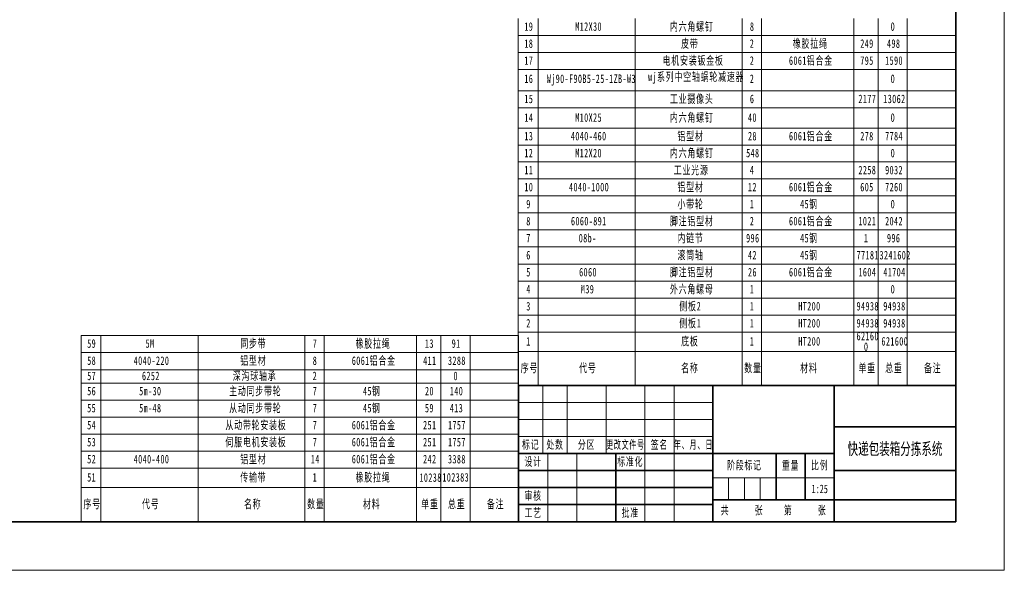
# Model space of a CAD drawing. Header units: millimetres. Extents: x -14862 to 14862, y -10512 to 10512.
# Tile 170 of 199: x 4727 to 14862, y -10512 to -4850. Entities that reach past the tile are written whole.
import ezdxf
from ezdxf.enums import TextEntityAlignment as Align

# ---------------------------------------------------------------- set-up
doc = ezdxf.new("R2010")
doc.units = ezdxf.units.MM
doc.header["$LTSCALE"] = 4
for name, color, linetype, lineweight in [('尺寸线层', 3, 'Continuous', 18), ('材料明细表', 7, 'Continuous', 18), ('粗实线层', 7, 'Continuous', 35), ('细实线层', 7, 'Continuous', 18)]:
    doc.layers.add(name, color=color, linetype=linetype, lineweight=lineweight)
doc.styles.add('SLDTEXTSTYLE0', font='txt', dxfattribs={"width": 0.667})
doc.styles.add('SLDTEXTSTYLE1', font='txt', dxfattribs={"width": 0.667})
doc.styles.add('标准', font='txt', dxfattribs={"width": 0.667})

# ---------------------------------------------------------------- blocks, each defined once
blk = doc.blocks.new('SW_TABLEANNOTATION_0_2')
at = {"layer": '材料明细表', "color": 0}
for p, q in [((0, 1563), (0, 1388)), ((0, 1563), (204, 1563)), ((204, 1563), (204, 1388)), ((204, 1563), (1204, 1563)), ((1204, 1563), (1204, 1388)), ((1204, 1563), (2304, 1563)), ((2304, 1563), (2304, 1388)), ((2304, 1563), (2504, 1563)), ((2504, 1563), (2504, 1388)), ((2504, 1563), (3454, 1563)), ((3454, 1563), (3454, 1388)), ((3454, 1563), (3704, 1563)), ((3704, 1563), (3704, 1388)), ((3704, 1563), (4004, 1563)), ((4004, 1563), (4004, 1388)), ((4004, 1563), (4504, 1563)), ((4504, 1563), (4504, 1388)), ((0, 1388), (0, 1210)), ((0, 1388), (204, 1388)), ((204, 1388), (204, 1210)), ((204, 1388), (1204, 1388)), ((1204, 1388), (1204, 1210)), ((1204, 1388), (2304, 1388)), ((2304, 1388), (2304, 1210)), ((2304, 1388), (2504, 1388)), ((2504, 1388), (2504, 1210)), ((2504, 1388), (3454, 1388)), ((3454, 1388), (3454, 1210)), ((3454, 1388), (3704, 1388)), ((3704, 1388), (3704, 1210)), ((3704, 1388), (4004, 1388)), ((4004, 1388), (4004, 1210)), ((4004, 1388), (4504, 1388)), ((4504, 1388), (4504, 1210)), ((0, 1210), (0, 1074)), ((0, 1210), (204, 1210)), ((204, 1210), (204, 1074)), ((204, 1210), (1204, 1210)), ((1204, 1210), (1204, 1074)), ((1204, 1210), (2304, 1210)), ((2304, 1210), (2304, 1074)), ((2304, 1210), (2504, 1210)), ((2504, 1210), (2504, 1074)), ((2504, 1210), (3454, 1210)), ((3454, 1210), (3454, 1074)), ((3454, 1210), (3704, 1210)), ((3704, 1210), (3704, 1074)), ((3704, 1210), (4004, 1210)), ((4004, 1210), (4004, 1074)), ((4004, 1210), (4504, 1210)), ((4504, 1210), (4504, 1074)), ((0, 1074), (0, 899)), ((0, 1074), (204, 1074)), ((204, 1074), (204, 899)), ((204, 1074), (1204, 1074)), ((1204, 1074), (1204, 899)), ((1204, 1074), (2304, 1074)), ((2304, 1074), (2304, 899)), ((2304, 1074), (2504, 1074)), ((2504, 1074), (2504, 899)), ((2504, 1074), (3454, 1074)), ((3454, 1074), (3454, 899)), ((3454, 1074), (3704, 1074)), ((3704, 1074), (3704, 899)), ((3704, 1074), (4004, 1074)), ((4004, 1074), (4004, 899)), ((4004, 1074), (4504, 1074)), ((4504, 1074), (4504, 899)), ((0, 899), (0, 724)), ((0, 899), (204, 899)), ((204, 899), (204, 724)), ((204, 899), (1204, 899)), ((1204, 899), (1204, 724)), ((1204, 899), (2304, 899)), ((2304, 899), (2304, 724)), ((2304, 899), (2504, 899)), ((2504, 899), (2504, 724)), ((2504, 899), (3454, 899)), ((3454, 899), (3454, 724)), ((3454, 899), (3704, 899)), ((3704, 899), (3704, 724)), ((3704, 899), (4004, 899)), ((4004, 899), (4004, 724)), ((4004, 899), (4504, 899)), ((4504, 899), (4504, 724)), ((0, 724), (0, 549)), ((0, 724), (204, 724)), ((204, 724), (204, 549)), ((204, 724), (1204, 724)), ((1204, 724), (1204, 549)), ((1204, 724), (2304, 724)), ((2304, 724), (2304, 549)), ((2304, 724), (2504, 724)), ((2504, 724), (2504, 549)), ((2504, 724), (3454, 724)), ((3454, 724), (3454, 549)), ((3454, 724), (3704, 724)), ((3704, 724), (3704, 549)), ((3704, 724), (4004, 724)), ((4004, 724), (4004, 549)), ((4004, 724), (4504, 724)), ((4504, 724), (4504, 549)), ((0, 549), (0, 374)), ((0, 549), (204, 549)), ((204, 549), (204, 374)), ((204, 549), (1204, 549)), ((1204, 549), (1204, 374)), ((1204, 549), (2304, 549)), ((2304, 549), (2304, 374)), ((2304, 549), (2504, 549)), ((2504, 549), (2504, 374)), ((2504, 549), (3454, 549)), ((3454, 549), (3454, 374)), ((3454, 549), (3704, 549)), ((3704, 549), (3704, 374)), ((3704, 549), (4004, 549)), ((4004, 549), (4004, 374)), ((4004, 549), (4504, 549)), ((4504, 549), (4504, 374)), ((0, 374), (0, 199)), ((0, 374), (204, 374)), ((204, 374), (204, 199)), ((204, 374), (1204, 374)), ((1204, 374), (1204, 199)), ((1204, 374), (2304, 374)), ((2304, 374), (2304, 199)), ((2304, 374), (2504, 374)), ((2504, 374), (2504, 199)), ((2504, 374), (3454, 374)), ((3454, 374), (3454, 199)), ((3454, 374), (3704, 374)), ((3704, 374), (3704, 199)), ((3704, 374), (4004, 374)), ((4004, 374), (4004, 199)), ((4004, 374), (4504, 374)), ((4504, 374), (4504, 199)), ((0, 199), (0, 0)), ((0, 199), (204, 199)), ((204, 199), (204, 0)), ((204, 199), (1204, 199)), ((1204, 199), (1204, 0)), ((1204, 199), (2304, 199)), ((2304, 199), (2304, 0)), ((2304, 199), (2504, 199)), ((2504, 199), (2504, 0)), ((2504, 199), (3454, 199)), ((3454, 199), (3454, 0)), ((3454, 199), (3704, 199)), ((3704, 199), (3704, 0)), ((3704, 199), (4004, 199)), ((4004, 199), (4004, 0)), ((4004, 199), (4504, 199)), ((4504, 199), (4504, 0)), ((0, 0), (0, -350)), ((0, 0), (204, 0)), ((204, 0), (204, -350)), ((204, 0), (1204, 0)), ((1204, 0), (1204, -350)), ((1204, 0), (2304, 0)), ((2304, 0), (2304, -350)), ((2304, 0), (2504, 0)), ((2504, 0), (2504, -350)), ((2504, 0), (3454, 0)), ((3454, 0), (3454, -350)), ((3454, 0), (3704, 0)), ((3704, 0), (3704, -350)), ((3704, 0), (4004, 0)), ((4004, 0), (4004, -350)), ((4004, 0), (4504, 0)), ((4504, 0), (4504, -350)), ((0, 0), (204, 0)), ((204, 0), (1204, 0)), ((1204, 0), (2304, 0)), ((2304, 0), (2504, 0)), ((2504, 0), (3454, 0)), ((3454, 0), (3704, 0)), ((3704, 0), (4004, 0)), ((4004, 0), (4504, 0)), ((0, -350), (204, -350)), ((204, -350), (1204, -350)), ((1204, -350), (2304, -350)), ((2304, -350), (2504, -350)), ((2504, -350), (3454, -350)), ((3454, -350), (3704, -350)), ((3704, -350), (4004, -350)), ((4004, -350), (4504, -350))]:
    blk.add_line(p, q, dxfattribs=at)
at = {"layer": '材料明细表', "color": 0, "char_height": 87.5, "attachment_point": 1}
for s, insert, width, style in [('\\T1.1;59', (63, 1524), 150.52, 'SLDTEXTSTYLE1'), ('\\T1.1;5M', (664, 1524), 165.55, 'SLDTEXTSTYLE1'), ('\\T1.1;同步带', (1639, 1524), 476.52, 'SLDTEXTSTYLE0'), ('\\T1.1;7', (2385, 1524), 70.29, 'SLDTEXTSTYLE1'), ('\\T1.1;橡胶拉绳', (2826, 1524), 683.52, 'SLDTEXTSTYLE0'), ('\\T1.1;13', (3540, 1524), 141.84, 'SLDTEXTSTYLE1'), ('\\T1.1;91', (3815, 1524), 136.79, 'SLDTEXTSTYLE1'), ('\\T1.1;58', (63, 1348), 150.52, 'SLDTEXTSTYLE1'), ('\\T1.1;4040-220', (542, 1348), 718.18, 'SLDTEXTSTYLE1'), ('\\T1.1;铝型材', (1639, 1348), 506.09, 'SLDTEXTSTYLE0'), ('\\T1.1;8', (2385, 1348), 63.02, 'SLDTEXTSTYLE1'), ('\\T1.1;6061铝合金', (2787, 1348), 853.91, 'SLDTEXTSTYLE0'), ('\\T1.1;411', (3521, 1348), 227.52, 'SLDTEXTSTYLE1'), ('\\T1.1;3288', (3777, 1348), 326.25, 'SLDTEXTSTYLE1'), ('\\T1.1;57', (63, 1191), 155.61, 'SLDTEXTSTYLE1'), ('\\T1.1;6252', (627, 1191), 321.64, 'SLDTEXTSTYLE1'), ('\\T1.1;深沟球轴承', (1562, 1191), 858.28, 'SLDTEXTSTYLE0'), ('\\T1.1;2', (2384, 1191), 60.35, 'SLDTEXTSTYLE1'), ('\\T1.1;0', (3834, 1191), 61.08, 'SLDTEXTSTYLE1'), ('\\T1.1;56', (63, 1035), 150.03, 'SLDTEXTSTYLE1'), ('\\T1.1;5m-30', (598, 1035), 457.13, 'SLDTEXTSTYLE1'), ('\\T1.1;主动同步带轮', (1524, 1035), 1025.28, 'SLDTEXTSTYLE0'), ('\\T1.1;7', (2385, 1035), 70.29, 'SLDTEXTSTYLE1'), ('\\T1.1;45钢', (2902, 1035), 323.58, 'SLDTEXTSTYLE0'), ('\\T1.1;20', (3540, 1035), 151, 'SLDTEXTSTYLE1'), ('\\T1.1;140', (3796, 1035), 232.57, 'SLDTEXTSTYLE1'), ('\\T1.1;55', (63, 860), 148.34, 'SLDTEXTSTYLE1'), ('\\T1.1;5m-48', (598, 860), 457.13, 'SLDTEXTSTYLE1'), ('\\T1.1;从动同步带轮', (1524, 860), 1032.06, 'SLDTEXTSTYLE0'), ('\\T1.1;7', (2385, 860), 70.29, 'SLDTEXTSTYLE1'), ('\\T1.1;45钢', (2902, 860), 323.58, 'SLDTEXTSTYLE0'), ('\\T1.1;59', (3540, 860), 150.52, 'SLDTEXTSTYLE1'), ('\\T1.1;413', (3796, 860), 240.93, 'SLDTEXTSTYLE1'), ('\\T1.1;54', (63, 685), 155.12, 'SLDTEXTSTYLE1'), ('\\T1.1;从动带轮安装板', (1486, 685), 1207.55, 'SLDTEXTSTYLE0'), ('\\T1.1;7', (2385, 685), 70.29, 'SLDTEXTSTYLE1'), ('\\T1.1;6061铝合金', (2787, 685), 853.91, 'SLDTEXTSTYLE0'), ('\\T1.1;251', (3521, 685), 226.89, 'SLDTEXTSTYLE1'), ('\\T1.1;1757', (3777, 685), 318.25, 'SLDTEXTSTYLE1'), ('\\T1.1;53', (63, 510), 148.82, 'SLDTEXTSTYLE1'), ('\\T1.1;伺服电机安装板', (1486, 510), 1207.31, 'SLDTEXTSTYLE0'), ('\\T1.1;7', (2385, 510), 70.29, 'SLDTEXTSTYLE1'), ('\\T1.1;6061铝合金', (2787, 510), 853.91, 'SLDTEXTSTYLE0'), ('\\T1.1;251', (3521, 510), 226.89, 'SLDTEXTSTYLE1'), ('\\T1.1;1757', (3777, 510), 318.25, 'SLDTEXTSTYLE1'), ('\\T1.1;52', (63, 335), 147.85, 'SLDTEXTSTYLE1'), ('\\T1.1;4040-400', (542, 335), 718.18, 'SLDTEXTSTYLE1'), ('\\T1.1;铝型材', (1639, 335), 506.09, 'SLDTEXTSTYLE0'), ('\\T1.1;14', (2365, 335), 142.04, 'SLDTEXTSTYLE1'), ('\\T1.1;6061铝合金', (2787, 335), 853.91, 'SLDTEXTSTYLE0'), ('\\T1.1;242', (3521, 335), 236.32, 'SLDTEXTSTYLE1'), ('\\T1.1;3388', (3777, 335), 326.25, 'SLDTEXTSTYLE1'), ('\\T1.1;51', (63, 148), 136.16, 'SLDTEXTSTYLE1'), ('\\T1.1;传输带', (1639, 148), 498.58, 'SLDTEXTSTYLE0'), ('\\T1.1;1', (2384, 148), 45.43, 'SLDTEXTSTYLE1'), ('\\T1.1;橡胶拉绳', (2826, 148), 683.52, 'SLDTEXTSTYLE0'), ('\\T1.1;10238', (3483, 146), 404.56, 'SLDTEXTSTYLE1'), ('\\T1.1;102383', (3719, 148), 581.72, 'SLDTEXTSTYLE1'), ('\\T1.1;序号', (25, -127), 328.67, 'SLDTEXTSTYLE0'), ('\\T1.1;代号', (627, -127), 321.16, 'SLDTEXTSTYLE0'), ('\\T1.1;名称', (1677, -127), 316.55, 'SLDTEXTSTYLE0'), ('\\T1.1;数量', (2327, -127), 318.98, 'SLDTEXTSTYLE0'), ('\\T1.1;材料', (2902, -127), 324.07, 'SLDTEXTSTYLE0'), ('\\T1.1;单重', (3502, -127), 315.34, 'SLDTEXTSTYLE0'), ('\\T1.1;总重', (3777, -127), 307.1, 'SLDTEXTSTYLE0'), ('\\T1.1;备注', (4177, -127), 325.76, 'SLDTEXTSTYLE0')]:
    blk.add_mtext(s, dxfattribs=dict(at, insert=insert, width=width, style=style))
blk = doc.blocks.new('SW_TABLEANNOTATION_2')
at = {"layer": '材料明细表', "color": 0}
for p, q in [((0, 3425), (0, 3249)), ((204, 3425), (204, 3249)), ((1204, 3425), (1204, 3249)), ((2304, 3425), (2304, 3249)), ((2504, 3425), (2504, 3249)), ((3454, 3425), (3454, 3249)), ((3704, 3425), (3704, 3249)), ((4004, 3425), (4004, 3249)), ((4504, 3425), (4504, 3249)), ((0, 3249), (0, 3074)), ((0, 3249), (204, 3249)), ((204, 3249), (204, 3074)), ((204, 3249), (1204, 3249)), ((1204, 3249), (1204, 3074)), ((1204, 3249), (2304, 3249)), ((2304, 3249), (2304, 3074)), ((2304, 3249), (2504, 3249)), ((2504, 3249), (2504, 3074)), ((2504, 3249), (3454, 3249)), ((3454, 3249), (3454, 3074)), ((3454, 3249), (3704, 3249)), ((3704, 3249), (3704, 3074)), ((3704, 3249), (4004, 3249)), ((4004, 3249), (4004, 3074)), ((4004, 3249), (4504, 3249)), ((4504, 3249), (4504, 3074)), ((0, 3074), (0, 2899)), ((0, 3074), (204, 3074)), ((204, 3074), (204, 2899)), ((204, 3074), (1204, 3074)), ((1204, 3074), (1204, 2899)), ((1204, 3074), (2304, 3074)), ((2304, 3074), (2304, 2899)), ((2304, 3074), (2504, 3074)), ((2504, 3074), (2504, 2899)), ((2504, 3074), (3454, 3074)), ((3454, 3074), (3454, 2899)), ((3454, 3074), (3704, 3074)), ((3704, 3074), (3704, 2899)), ((3704, 3074), (4004, 3074)), ((4004, 3074), (4004, 2899)), ((4004, 3074), (4504, 3074)), ((4504, 3074), (4504, 2899)), ((0, 2899), (0, 2680)), ((0, 2899), (204, 2899)), ((204, 2899), (204, 2680)), ((204, 2899), (1204, 2899)), ((1204, 2899), (1204, 2680)), ((1204, 2899), (2304, 2899)), ((2304, 2899), (2304, 2680)), ((2304, 2899), (2504, 2899)), ((2504, 2899), (2504, 2680)), ((2504, 2899), (3454, 2899)), ((3454, 2899), (3454, 2680)), ((3454, 2899), (3704, 2899)), ((3704, 2899), (3704, 2680)), ((3704, 2899), (4004, 2899)), ((4004, 2899), (4004, 2680)), ((4004, 2899), (4504, 2899)), ((4504, 2899), (4504, 2680)), ((0, 2680), (0, 2505)), ((0, 2680), (204, 2680)), ((204, 2680), (204, 2505)), ((204, 2680), (1204, 2680)), ((1204, 2680), (1204, 2505)), ((1204, 2680), (2304, 2680)), ((2304, 2680), (2304, 2505)), ((2304, 2680), (2504, 2680)), ((2504, 2680), (2504, 2505)), ((2504, 2680), (3454, 2680)), ((3454, 2680), (3454, 2505)), ((3454, 2680), (3704, 2680)), ((3704, 2680), (3704, 2505)), ((3704, 2680), (4004, 2680)), ((4004, 2680), (4004, 2505)), ((4004, 2680), (4504, 2680)), ((4504, 2680), (4504, 2505)), ((0, 2505), (0, 2297)), ((0, 2505), (204, 2505)), ((204, 2505), (204, 2297)), ((204, 2505), (1204, 2505)), ((1204, 2505), (1204, 2297)), ((1204, 2505), (2304, 2505)), ((2304, 2505), (2304, 2297)), ((2304, 2505), (2504, 2505)), ((2504, 2505), (2504, 2297)), ((2504, 2505), (3454, 2505)), ((3454, 2505), (3454, 2297)), ((3454, 2505), (3704, 2505)), ((3704, 2505), (3704, 2297)), ((3704, 2505), (4004, 2505)), ((4004, 2505), (4004, 2297)), ((4004, 2505), (4504, 2505)), ((4504, 2505), (4504, 2297)), ((0, 2297), (0, 2122)), ((0, 2297), (204, 2297)), ((204, 2297), (204, 2122)), ((204, 2297), (1204, 2297)), ((1204, 2297), (1204, 2122)), ((1204, 2297), (2304, 2297)), ((2304, 2297), (2304, 2122)), ((2304, 2297), (2504, 2297)), ((2504, 2297), (2504, 2122)), ((2504, 2297), (3454, 2297)), ((3454, 2297), (3454, 2122)), ((3454, 2297), (3704, 2297)), ((3704, 2297), (3704, 2122)), ((3704, 2297), (4004, 2297)), ((4004, 2297), (4004, 2122)), ((4004, 2297), (4504, 2297)), ((4504, 2297), (4504, 2122)), ((0, 2122), (0, 1949)), ((0, 2122), (204, 2122)), ((204, 2122), (204, 1949)), ((204, 2122), (1204, 2122)), ((1204, 2122), (1204, 1949)), ((1204, 2122), (2304, 2122)), ((2304, 2122), (2304, 1949)), ((2304, 2122), (2504, 2122)), ((2504, 2122), (2504, 1949)), ((2504, 2122), (3454, 2122)), ((3454, 2122), (3454, 1949)), ((3454, 2122), (3704, 2122)), ((3704, 2122), (3704, 1949)), ((3704, 2122), (4004, 2122)), ((4004, 2122), (4004, 1949)), ((4004, 2122), (4504, 2122)), ((4504, 2122), (4504, 1949)), ((0, 1949), (0, 1774)), ((0, 1949), (204, 1949)), ((204, 1949), (204, 1774)), ((204, 1949), (1204, 1949)), ((1204, 1949), (1204, 1774)), ((1204, 1949), (2304, 1949)), ((2304, 1949), (2304, 1774)), ((2304, 1949), (2504, 1949)), ((2504, 1949), (2504, 1774)), ((2504, 1949), (3454, 1949)), ((3454, 1949), (3454, 1774)), ((3454, 1949), (3704, 1949)), ((3704, 1949), (3704, 1774)), ((3704, 1949), (4004, 1949)), ((4004, 1949), (4004, 1774)), ((4004, 1949), (4504, 1949)), ((4504, 1949), (4504, 1774)), ((0, 1774), (0, 1599)), ((0, 1774), (204, 1774)), ((204, 1774), (204, 1599)), ((204, 1774), (1204, 1774)), ((1204, 1774), (1204, 1599)), ((1204, 1774), (2304, 1774)), ((2304, 1774), (2304, 1599)), ((2304, 1774), (2504, 1774)), ((2504, 1774), (2504, 1599)), ((2504, 1774), (3454, 1774)), ((3454, 1774), (3454, 1599)), ((3454, 1774), (3704, 1774)), ((3704, 1774), (3704, 1599)), ((3704, 1774), (4004, 1774)), ((4004, 1774), (4004, 1599)), ((4004, 1774), (4504, 1774)), ((4504, 1774), (4504, 1599)), ((0, 1599), (0, 1424)), ((0, 1599), (204, 1599)), ((204, 1599), (204, 1424)), ((204, 1599), (1204, 1599)), ((1204, 1599), (1204, 1424)), ((1204, 1599), (2304, 1599)), ((2304, 1599), (2304, 1424)), ((2304, 1599), (2504, 1599)), ((2504, 1599), (2504, 1424)), ((2504, 1599), (3454, 1599)), ((3454, 1599), (3454, 1424)), ((3454, 1599), (3704, 1599)), ((3704, 1599), (3704, 1424)), ((3704, 1599), (4004, 1599)), ((4004, 1599), (4004, 1424)), ((4004, 1599), (4504, 1599)), ((4504, 1599), (4504, 1424)), ((0, 1424), (0, 1249)), ((0, 1424), (204, 1424)), ((204, 1424), (204, 1249)), ((204, 1424), (1204, 1424)), ((1204, 1424), (1204, 1249)), ((1204, 1424), (2304, 1424)), ((2304, 1424), (2304, 1249)), ((2304, 1424), (2504, 1424)), ((2504, 1424), (2504, 1249)), ((2504, 1424), (3454, 1424)), ((3454, 1424), (3454, 1249)), ((3454, 1424), (3704, 1424)), ((3704, 1424), (3704, 1249)), ((3704, 1424), (4004, 1424)), ((4004, 1424), (4004, 1249)), ((4004, 1424), (4504, 1424)), ((4504, 1424), (4504, 1249)), ((0, 1249), (0, 1074)), ((0, 1249), (204, 1249)), ((204, 1249), (204, 1074)), ((204, 1249), (1204, 1249)), ((1204, 1249), (1204, 1074)), ((1204, 1249), (2304, 1249)), ((2304, 1249), (2304, 1074)), ((2304, 1249), (2504, 1249)), ((2504, 1249), (2504, 1074)), ((2504, 1249), (3454, 1249)), ((3454, 1249), (3454, 1074)), ((3454, 1249), (3704, 1249)), ((3704, 1249), (3704, 1074)), ((3704, 1249), (4004, 1249)), ((4004, 1249), (4004, 1074)), ((4004, 1249), (4504, 1249)), ((4504, 1249), (4504, 1074)), ((0, 1074), (0, 899)), ((0, 1074), (204, 1074)), ((204, 1074), (204, 899)), ((204, 1074), (1204, 1074)), ((1204, 1074), (1204, 899)), ((1204, 1074), (2304, 1074)), ((2304, 1074), (2304, 899)), ((2304, 1074), (2504, 1074)), ((2504, 1074), (2504, 899)), ((2504, 1074), (3454, 1074)), ((3454, 1074), (3454, 899)), ((3454, 1074), (3704, 1074)), ((3704, 1074), (3704, 899)), ((3704, 1074), (4004, 1074)), ((4004, 1074), (4004, 899)), ((4004, 1074), (4504, 1074)), ((4504, 1074), (4504, 899)), ((0, 899), (0, 724)), ((0, 899), (204, 899)), ((204, 899), (204, 724)), ((204, 899), (1204, 899)), ((1204, 899), (1204, 724)), ((1204, 899), (2304, 899)), ((2304, 899), (2304, 724)), ((2304, 899), (2504, 899)), ((2504, 899), (2504, 724)), ((2504, 899), (3454, 899)), ((3454, 899), (3454, 724)), ((3454, 899), (3704, 899)), ((3704, 899), (3704, 724)), ((3704, 899), (4004, 899)), ((4004, 899), (4004, 724)), ((4004, 899), (4504, 899)), ((4504, 899), (4504, 724)), ((0, 724), (0, 549)), ((0, 724), (204, 724)), ((204, 724), (204, 549)), ((204, 724), (1204, 724)), ((1204, 724), (1204, 549)), ((1204, 724), (2304, 724)), ((2304, 724), (2304, 549)), ((2304, 724), (2504, 724)), ((2504, 724), (2504, 549)), ((2504, 724), (3454, 724)), ((3454, 724), (3454, 549)), ((3454, 724), (3704, 724)), ((3704, 724), (3704, 549)), ((3704, 724), (4004, 724)), ((4004, 724), (4004, 549)), ((4004, 724), (4504, 724)), ((4504, 724), (4504, 549)), ((0, 549), (0, 374)), ((0, 549), (204, 549)), ((204, 549), (204, 374)), ((204, 549), (1204, 549)), ((1204, 549), (1204, 374)), ((1204, 549), (2304, 549)), ((2304, 549), (2304, 374)), ((2304, 549), (2504, 549)), ((2504, 549), (2504, 374)), ((2504, 549), (3454, 549)), ((3454, 549), (3454, 374)), ((3454, 549), (3704, 549)), ((3704, 549), (3704, 374)), ((3704, 549), (4004, 549)), ((4004, 549), (4004, 374)), ((4004, 549), (4504, 549)), ((4504, 549), (4504, 374)), ((0, 374), (0, 199)), ((0, 374), (204, 374)), ((204, 374), (204, 199)), ((204, 374), (1204, 374)), ((1204, 374), (1204, 199)), ((1204, 374), (2304, 374)), ((2304, 374), (2304, 199)), ((2304, 374), (2504, 374)), ((2504, 374), (2504, 199)), ((2504, 374), (3454, 374)), ((3454, 374), (3454, 199)), ((3454, 374), (3704, 374)), ((3704, 374), (3704, 199)), ((3704, 374), (4004, 374)), ((4004, 374), (4004, 199)), ((4004, 374), (4504, 374)), ((4504, 374), (4504, 199)), ((0, 199), (0, 0)), ((0, 199), (204, 199)), ((204, 199), (204, 0)), ((204, 199), (1204, 199)), ((1204, 199), (1204, 0)), ((1204, 199), (2304, 199)), ((2304, 199), (2304, 0)), ((2304, 199), (2504, 199)), ((2504, 199), (2504, 0)), ((2504, 199), (3454, 199)), ((3454, 199), (3454, 0)), ((3454, 199), (3704, 199)), ((3704, 199), (3704, 0)), ((3704, 199), (4004, 199)), ((4004, 199), (4004, 0)), ((4004, 199), (4504, 199)), ((4504, 199), (4504, 0)), ((0, 0), (0, -350)), ((0, 0), (204, 0)), ((204, 0), (204, -350)), ((204, 0), (1204, 0)), ((1204, 0), (1204, -350)), ((1204, 0), (2304, 0)), ((2304, 0), (2304, -350)), ((2304, 0), (2504, 0)), ((2504, 0), (2504, -350)), ((2504, 0), (3454, 0)), ((3454, 0), (3454, -350)), ((3454, 0), (3704, 0)), ((3704, 0), (3704, -350)), ((3704, 0), (4004, 0)), ((4004, 0), (4004, -350)), ((4004, 0), (4504, 0)), ((4504, 0), (4504, -350)), ((0, 0), (204, 0)), ((204, 0), (1204, 0)), ((1204, 0), (2304, 0)), ((2304, 0), (2504, 0)), ((2504, 0), (3454, 0)), ((3454, 0), (3704, 0)), ((3704, 0), (4004, 0)), ((4004, 0), (4504, 0)), ((0, -350), (204, -350)), ((204, -350), (1204, -350)), ((1204, -350), (2304, -350)), ((2304, -350), (2504, -350)), ((2504, -350), (3454, -350)), ((3454, -350), (3704, -350)), ((3704, -350), (4004, -350)), ((4004, -350), (4504, -350))]:
    blk.add_line(p, q, dxfattribs=at)
at = {"layer": '材料明细表', "color": 0, "char_height": 87.5, "attachment_point": 1}
for s, insert, width, style in [('\\T1.1;19', (63, 3385), 138.68, 'SLDTEXTSTYLE1'), ('\\T1.1;M12X30', (587, 3385), 516.76, 'SLDTEXTSTYLE1'), ('\\T1.1;内六角螺钉', (1562, 3385), 833.8, 'SLDTEXTSTYLE0'), ('\\T1.1;8', (2385, 3385), 63.02, 'SLDTEXTSTYLE1'), ('\\T1.1;0', (3834, 3385), 61.08, 'SLDTEXTSTYLE1'), ('\\T1.1;18', (63, 3210), 138.05, 'SLDTEXTSTYLE1'), ('\\T1.1;皮带', (1677, 3210), 320.91, 'SLDTEXTSTYLE0'), ('\\T1.1;2', (2384, 3210), 60.35, 'SLDTEXTSTYLE1'), ('\\T1.1;橡胶拉绳', (2826, 3210), 683.52, 'SLDTEXTSTYLE0'), ('\\T1.1;249', (3521, 3210), 238.99, 'SLDTEXTSTYLE1'), ('\\T1.1;498', (3796, 3210), 242.38, 'SLDTEXTSTYLE1'), ('\\T1.1;电机安装钣金板', (1486, 3035), 1187.43, 'SLDTEXTSTYLE0'), ('\\T1.1;6061铝合金', (2787, 3035), 853.91, 'SLDTEXTSTYLE0'), ('\\T1.1;17', (63, 3035), 142.52, 'SLDTEXTSTYLE1'), ('\\T1.1;2', (2384, 3035), 60.35, 'SLDTEXTSTYLE1'), ('\\T1.1;795', (3521, 3035), 238.5, 'SLDTEXTSTYLE1'), ('\\T1.1;1590', (3777, 3035), 321.4, 'SLDTEXTSTYLE1'), ('\\T1.1;16', (63, 2848), 138.68, 'SLDTEXTSTYLE1'), ('\\T1.1;Wj90-F90B5-25-1ZB-W3', (294, 2848), 1862.95, 'SLDTEXTSTYLE1'), ('\\T1.1;wj系列中空轴蜗轮减速器 ', (1337, 2868), 2328.81, 'SLDTEXTSTYLE0'), ('\\T1.1;2', (2384, 2848), 60.35, 'SLDTEXTSTYLE1'), ('\\T1.1;0', (3834, 2848), 61.08, 'SLDTEXTSTYLE1'), ('\\T1.1;15', (63, 2641), 138.05, 'SLDTEXTSTYLE1'), ('\\T1.1;工业摄像头', (1562, 2641), 845.91, 'SLDTEXTSTYLE0'), ('\\T1.1;6', (2385, 2641), 60.11, 'SLDTEXTSTYLE1'), ('\\T1.1;2177', (3502, 2641), 331.82, 'SLDTEXTSTYLE1'), ('\\T1.1;13062', (3758, 2641), 405.19, 'SLDTEXTSTYLE1'), ('\\T1.1;14', (63, 2449), 142.04, 'SLDTEXTSTYLE1'), ('\\T1.1;M10X25', (587, 2449), 514.58, 'SLDTEXTSTYLE1'), ('\\T1.1;内六角螺钉', (1562, 2449), 833.8, 'SLDTEXTSTYLE0'), ('\\T1.1;40', (2365, 2449), 154.64, 'SLDTEXTSTYLE1'), ('\\T1.1;0', (3834, 2449), 61.08, 'SLDTEXTSTYLE1'), ('\\T1.1;13', (63, 2258), 141.84, 'SLDTEXTSTYLE1'), ('\\T1.1;4040-460', (542, 2258), 717.94, 'SLDTEXTSTYLE1'), ('\\T1.1;铝型材', (1639, 2258), 506.09, 'SLDTEXTSTYLE0'), ('\\T1.1;28', (2365, 2258), 151, 'SLDTEXTSTYLE1'), ('\\T1.1;6061铝合金', (2787, 2258), 853.91, 'SLDTEXTSTYLE0'), ('\\T1.1;278', (3521, 2258), 238.75, 'SLDTEXTSTYLE1'), ('\\T1.1;7784', (3777, 2258), 333.03, 'SLDTEXTSTYLE1'), ('\\T1.1;12', (63, 2084), 138.68, 'SLDTEXTSTYLE1'), ('\\T1.1;M12X20', (587, 2084), 516.76, 'SLDTEXTSTYLE1'), ('\\T1.1;内六角螺钉', (1562, 2084), 833.8, 'SLDTEXTSTYLE0'), ('\\T1.1;548', (2346, 2084), 238.5, 'SLDTEXTSTYLE1'), ('\\T1.1;0', (3834, 2084), 61.08, 'SLDTEXTSTYLE1'), ('\\T1.1;11', (63, 1909), 134.27, 'SLDTEXTSTYLE1'), ('\\T1.1;工业光源', (1601, 1909), 673.58, 'SLDTEXTSTYLE0'), ('\\T1.1;4', (2384, 1909), 71.26, 'SLDTEXTSTYLE1'), ('\\T1.1;2258', (3502, 1909), 326.97, 'SLDTEXTSTYLE1'), ('\\T1.1;9032', (3777, 1909), 321.88, 'SLDTEXTSTYLE1'), ('\\T1.1;10', (63, 1734), 143.73, 'SLDTEXTSTYLE1'), ('\\T1.1;4040-1000', (523, 1734), 806.16, 'SLDTEXTSTYLE1'), ('\\T1.1;铝型材', (1639, 1734), 506.09, 'SLDTEXTSTYLE0'), ('\\T1.1;12', (2365, 1734), 138.68, 'SLDTEXTSTYLE1'), ('\\T1.1;6061铝合金', (2787, 1734), 853.91, 'SLDTEXTSTYLE0'), ('\\T1.1;605', (3521, 1734), 234.14, 'SLDTEXTSTYLE1'), ('\\T1.1;7260', (3777, 1734), 328.67, 'SLDTEXTSTYLE1'), ('\\T1.1;9', (83, 1559), 60.84, 'SLDTEXTSTYLE1'), ('\\T1.1;小带轮', (1639, 1559), 501.25, 'SLDTEXTSTYLE0'), ('\\T1.1;1', (2384, 1559), 45.43, 'SLDTEXTSTYLE1'), ('\\T1.1;45钢', (2902, 1559), 323.58, 'SLDTEXTSTYLE0'), ('\\T1.1;0', (3834, 1559), 61.08, 'SLDTEXTSTYLE1'), ('\\T1.1;8', (83, 1384), 63.02, 'SLDTEXTSTYLE1'), ('\\T1.1;6060-891', (543, 1384), 682.55, 'SLDTEXTSTYLE1'), ('\\T1.1;脚注铝型材', (1562, 1384), 855.12, 'SLDTEXTSTYLE0'), ('\\T1.1;2', (2384, 1384), 60.35, 'SLDTEXTSTYLE1'), ('\\T1.1;6061铝合金', (2787, 1384), 853.91, 'SLDTEXTSTYLE0'), ('\\T1.1;1021', (3502, 1384), 311.94, 'SLDTEXTSTYLE1'), ('\\T1.1;2042', (3777, 1384), 324.31, 'SLDTEXTSTYLE1'), ('\\T1.1;08b-', (623, 1209), 344.18, 'SLDTEXTSTYLE1'), ('\\T1.1;内链节', (1639, 1209), 478.95, 'SLDTEXTSTYLE0'), ('\\T1.1;45钢', (2902, 1209), 323.58, 'SLDTEXTSTYLE0'), ('\\T1.1;7', (83, 1209), 70.29, 'SLDTEXTSTYLE1'), ('\\T1.1;996', (2346, 1209), 235.84, 'SLDTEXTSTYLE1'), ('\\T1.1;1', (3559, 1209), 45.43, 'SLDTEXTSTYLE1'), ('\\T1.1;996', (3796, 1209), 235.84, 'SLDTEXTSTYLE1'), ('\\T1.1;6', (83, 1034), 60.11, 'SLDTEXTSTYLE1'), ('\\T1.1;滚筒轴', (1639, 1034), 494.94, 'SLDTEXTSTYLE0'), ('\\T1.1;42', (2365, 1034), 151.97, 'SLDTEXTSTYLE1'), ('\\T1.1;45钢', (2902, 1034), 323.58, 'SLDTEXTSTYLE0'), ('\\T1.1;77181', (3483, 1034), 403.3, 'SLDTEXTSTYLE1'), ('\\T1.1;3241602', (3719, 1034), 587.53, 'SLDTEXTSTYLE1'), ('\\T1.1;5', (83, 859), 60.35, 'SLDTEXTSTYLE1'), ('\\T1.1;6060', (627, 859), 324.07, 'SLDTEXTSTYLE1'), ('\\T1.1;脚注铝型材', (1562, 859), 855.12, 'SLDTEXTSTYLE0'), ('\\T1.1;26', (2365, 859), 150.52, 'SLDTEXTSTYLE1'), ('\\T1.1;6061铝合金', (2787, 859), 853.91, 'SLDTEXTSTYLE0'), ('\\T1.1;1604', (3502, 859), 317.76, 'SLDTEXTSTYLE1'), ('\\T1.1;41704', (3758, 859), 422.96, 'SLDTEXTSTYLE1'), ('\\T1.1;4', (83, 684), 71.26, 'SLDTEXTSTYLE1'), ('\\T1.1;M39', (645, 684), 253.05, 'SLDTEXTSTYLE1'), ('\\T1.1;外六角螺母', (1562, 684), 850.76, 'SLDTEXTSTYLE0'), ('\\T1.1;1', (2384, 684), 45.43, 'SLDTEXTSTYLE1'), ('\\T1.1;0', (3834, 684), 61.08, 'SLDTEXTSTYLE1'), ('\\T1.1;3', (83, 509), 60.84, 'SLDTEXTSTYLE1'), ('\\T1.1;侧板2', (1658, 509), 412.29, 'SLDTEXTSTYLE0'), ('\\T1.1;1', (2384, 509), 45.43, 'SLDTEXTSTYLE1'), ('\\T1.1;HT200', (2883, 509), 418.44, 'SLDTEXTSTYLE1'), ('\\T1.1;94938', (3483, 509), 412.29, 'SLDTEXTSTYLE1'), ('\\T1.1;94938', (3758, 509), 412.29, 'SLDTEXTSTYLE1'), ('\\T1.1;2', (83, 334), 60.35, 'SLDTEXTSTYLE1'), ('\\T1.1;侧板1', (1658, 334), 396.61, 'SLDTEXTSTYLE0'), ('\\T1.1;1', (2384, 334), 45.43, 'SLDTEXTSTYLE1'), ('\\T1.1;HT200', (2883, 334), 418.44, 'SLDTEXTSTYLE1'), ('\\T1.1;94938', (3483, 334), 412.29, 'SLDTEXTSTYLE1'), ('\\T1.1;94938', (3758, 334), 412.29, 'SLDTEXTSTYLE1'), ('\\T1.1;62160', (3483, 202), 412.76, 'SLDTEXTSTYLE1'), ('\\T1.1;1', (83, 148), 45.43, 'SLDTEXTSTYLE1'), ('\\T1.1;底板', (1677, 148), 330.85, 'SLDTEXTSTYLE0'), ('\\T1.1;1', (2384, 148), 45.43, 'SLDTEXTSTYLE1'), ('\\T1.1;HT200', (2883, 148), 418.44, 'SLDTEXTSTYLE1'), ('\\T1.1;621600', (3739, 148), 501.6, 'SLDTEXTSTYLE1'), ('\\T1.1;0', (3559, 93), 61.08, 'SLDTEXTSTYLE1'), ('\\T1.1;序号', (25, -127), 328.67, 'SLDTEXTSTYLE0'), ('\\T1.1;代号', (627, -127), 321.16, 'SLDTEXTSTYLE0'), ('\\T1.1;名称', (1677, -127), 316.55, 'SLDTEXTSTYLE0'), ('\\T1.1;数量', (2327, -127), 318.98, 'SLDTEXTSTYLE0'), ('\\T1.1;材料', (2902, -127), 324.07, 'SLDTEXTSTYLE0'), ('\\T1.1;单重', (3502, -127), 315.34, 'SLDTEXTSTYLE0'), ('\\T1.1;总重', (3777, -127), 307.1, 'SLDTEXTSTYLE0'), ('\\T1.1;备注', (4177, -127), 325.76, 'SLDTEXTSTYLE0')]:
    blk.add_mtext(s, dxfattribs=dict(at, insert=insert, width=width, style=style))
blk = doc.blocks.new('$CAXA_FRAME_13B17AC1$')
at = {"layer": '粗实线层'}
for p, q in [((574.5, -400.5), (574.5, 400.5)), ((-574.5, -400.5), (574.5, -400.5))]:
    blk.add_line(p, q, dxfattribs=at)
at = {"layer": '细实线层'}
for p, q in [((594.5, -420.5), (594.5, 420.5)), ((-594.5, -420.5), (594.5, -420.5))]:
    blk.add_line(p, q, dxfattribs=at)
blk = doc.blocks.new('$CAXA_TITLE_151E506F$')
at = {"layer": '粗实线层'}
for p, q in [((0, 56), (-180, 56)), ((-180, 56), (-180, 0)), ((-100, 56), (-100, 0)), ((-50, 56), (-50, 0)), ((0, 0), (0, 56)), ((0, 39), (-50, 39)), ((-50, 28), (-180, 28)), ((-140, 28), (-140, 0)), ((-74, 28), (-74, 9)), ((-62, 28), (-62, 9)), ((-100, 21), (-180, 21)), ((0, 21), (-50, 21)), ((-100, 14), (-180, 14)), ((0, 9), (-100, 9)), ((-100, 7), (-180, 7)), ((0, 0), (-180, 0))]:
    blk.add_line(p, q, dxfattribs=at)
at = {"layer": '细实线层'}
for p, q in [((-170, 56), (-170, 28)), ((-160, 56), (-160, 28)), ((-144, 56), (-144, 28)), ((-128, 56), (-128, 0)), ((-116, 56), (-116, 0)), ((-100, 49), (-180, 49)), ((-100, 42), (-180, 42)), ((-100, 35), (-180, 35)), ((-168, 28), (-168, 0)), ((-156, 28), (-156, 0)), ((-50, 18), (-100, 18)), ((-93.5, 18), (-93.5, 9)), ((-87, 18), (-87, 9)), ((-80.5, 18), (-80.5, 9))]:
    blk.add_line(p, q, dxfattribs=at)
at = {"layer": '尺寸线层', "attachment_point": 5, "line_spacing_factor": 0.963108, "style": '标准'}
for s, insert, char_height, width in [('\\T1.1;标记', (-175, 31.5), 3.481, 18), ('\\T1.1;处数', (-165, 31.5), 3.481, 18), ('\\T1.1;分区', (-152, 31.5), 3.481, 30), ('\\T1.1;{\\W0.592404;更改文件号}', (-136, 31.5), 3.4806, 30), ('\\T1.1;签名', (-122, 31.5), 3.481, 22), ('\\T1.1;{\\W0.605422;年、月、日}', (-108, 31.5), 3.4806, 30), ('\\T1.1;设计', (-174, 24.5), 3.481, 22), ('\\T1.1;标准化', (-134, 24.5), 3.481, 22), ('\\T1.1;阶段标记', (-87, 23), 3.481, 50), ('\\T1.1;重量', (-68, 23), 3.481, 22), ('\\T1.1;比例', (-56, 23), 3.481, 22), ('\\T1.1;审核', (-174, 10.5), 3.481, 22), ('\\T1.1;工艺', (-174, 3.5), 3.481, 22), ('\\T1.1;批准', (-134, 3.5), 3.481, 22), ('\\T1.1;共', (-95, 4.5), 3.481, 8), ('\\T1.1;张', (-81, 4.5), 3.481, 8), ('\\T1.1;第', (-69, 4.5), 3.481, 8), ('\\T1.1;张', (-55, 4.5), 3.481, 8)]:
    blk.add_mtext(s, dxfattribs=dict(at, insert=insert, char_height=char_height, width=width))
at = {"layer": '尺寸线层', "style": '标准'}
for tag, height, width, p in [('标记C', 3.63, 0.664996, (-175, 52.5)), ('处数C', 3.63, 0.664996, (-165, 52.5)), ('分区C', 3.63, 0.667, (-152, 52.5)), ('更改文件号C', 3.63, 0.498314, (-136, 52.5)), ('更改签名C', 3.63, 0.447537, (-122, 52.5)), ('更改日期C', 3.63, 0.610278, (-108, 52.5)), ('单位名称', 5.19, 0.667, (-25, 47.5)), ('标记B', 3.63, 0.664996, (-175, 45.5)), ('处数B', 3.63, 0.664996, (-165, 45.5)), ('分区B', 3.63, 0.667, (-152, 45.5)), ('更改文件号B', 3.63, 0.498314, (-136, 45.5)), ('更改签名B', 3.63, 0.447537, (-122, 45.5)), ('更改日期B', 3.63, 0.610278, (-108, 45.5)), ('材料名称', 5.19, 0.667, (-75, 42)), ('标记A', 3.63, 0.664996, (-175, 38.5)), ('处数A', 3.63, 0.664996, (-165, 38.5)), ('分区A', 3.63, 0.667, (-152, 38.5)), ('更改文件号A', 3.63, 0.498314, (-136, 38.5)), ('更改签名A', 3.63, 0.447537, (-122, 38.5)), ('更改日期A', 3.63, 0.610278, (-108, 38.5)), ('图纸名称', 5.19, 0.667, (-25, 30)), ('设计', 3.63, 0.667, (-162, 24.5)), ('设计日期', 3.63, 0.667, (-148, 24.5)), ('标准化', 3.63, 0.667, (-122, 24.5)), ('标准化日期', 3.63, 0.554163, (-108, 24.5)), ('图纸编号', 5.19, 0.667, (-25, 15)), ('审核', 3.63, 0.667, (-162, 10.5)), ('审核日期', 3.63, 0.667, (-148, 10.5)), ('阶段标记S', 3.63, 0.223769, (-96.75, 13.5)), ('阶段标记A', 3.63, 0.223769, (-90.25, 13.5)), ('阶段标记B', 3.63, 0.223769, (-83.75, 13.5)), ('阶段标记C', 3.63, 0.223769, (-77.25, 13.5)), ('重量', 3.63, 0.667, (-68, 13.5)), ('图纸比例', 3.63, 0.510551, (-56, 13.5)), ('工艺', 3.63, 0.667, (-162, 3.5)), ('工艺日期', 3.63, 0.667, (-148, 3.5)), ('批准', 3.63, 0.667, (-122, 3.5)), ('批准日期', 3.63, 0.667, (-108, 3.5)), ('页数', 3.63, 0.667, (-88, 4.5)), ('页码', 3.63, 0.667, (-62, 4.5)), ('投影符号', 3.63, 0.667, (-25, 4.5))]:
    blk.add_attdef(tag, text='', height=height, dxfattribs=dict(at, width=width)).set_placement(p, align=Align.MIDDLE_CENTER)

msp = doc.modelspace()

# ---------------------------------------------------------------- block references
at = {"layer": '材料明细表'}
for name, p in [('SW_TABLEANNOTATION_2', (9858.767, -8261.539)), ('SW_TABLEANNOTATION_0_2', (5358.767, -9660.582))]:
    msp.add_blockref(name, p, dxfattribs=at)
at = {"layer": '粗实线层', "xscale": 25, "yscale": 25, "zscale": 25}
msp.add_blockref('$CAXA_FRAME_13B17AC1$', (0, 0), dxfattribs=at)
at = {"layer": '粗实线层'}
ref = msp.add_blockref('$CAXA_TITLE_151E506F$', (14362.5, -10012.5), dxfattribs=dict(at, xscale=25, yscale=25, zscale=25))
ref.add_attrib('图纸名称', '快递包装箱分拣系统', dxfattribs={"layer": '尺寸线层', "height": 125, "style": '标准', "width": 0.667}).set_placement((13737.5, -9262.5), align=Align.MIDDLE_CENTER)
ref.add_attrib('图纸比例', '1:25', dxfattribs={"layer": '尺寸线层', "height": 87.5, "style": '标准', "width": 0.667}).set_placement((12962.5, -9675), align=Align.MIDDLE_CENTER)

doc.saveas('drawing.dxf')
